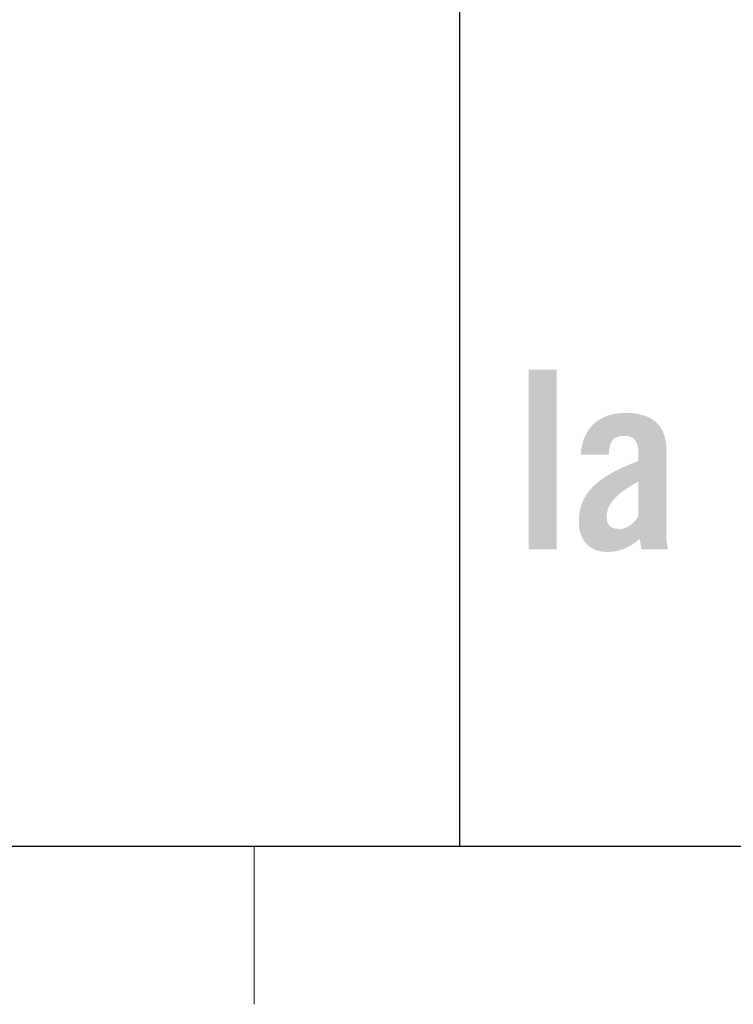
# Model space of a CAD drawing. Header units: millimetres. Extents: x 1 to 419, y 2 to 295.
# Tile 39 of 60: x 203 to 225, y 2 to 34. Entities that reach past the tile are written whole.
import ezdxf

# ---------------------------------------------------------------- set-up
doc = ezdxf.new("R2010")
doc.units = ezdxf.units.MM
doc.styles.add('SLDTEXTSTYLE0', font='TXT', dxfattribs={"width": 0.605})

# ---------------------------------------------------------------- blocks, each defined once
blk = doc.blocks.new('SW_NOTE_0_4')
at = {"color": 0, "linetype": 'Continuous', "lineweight": 0, "char_height": 1, "attachment_point": 2, "style": 'SLDTEXTSTYLE0'}
for s, insert in [('La Marzocco Srl - Via La Torre 14/H 50038 Scarperia e', (16.469, 1.289)), ('San Piero, Firenze, Italy - Tel. +39 05584919', (16.531, -0.003)), ('www.lamarzocco.com', (16.588, -1.294))]:
    blk.add_mtext(s, dxfattribs=dict(at, insert=insert))

msp = doc.modelspace()

# ---------------------------------------------------------------- hatches: boundary and pattern name
at = {"linetype": 'Continuous'}
msp.add_hatch(color=7, dxfattribs=at).paths.add_polyline_path([(218.6972, 16.9027), (219.5804, 16.9027), (219.5804, 22.5965), (218.6972, 22.5965)], flags=0)
h = msp.add_hatch(color=7, dxfattribs=at)
edge = h.paths.add_edge_path(flags=0)
edge.add_spline(control_points=[(221.2285, 19.8994), (221.2443, 20.2622), (221.331, 20.4987), (221.7332, 20.4987), (222.025, 20.4987), (222.1669, 20.3095), (222.1669, 19.9546)], knot_values=[10, 10, 10, 10, 11, 11, 11, 12, 12, 12, 12], weights=[1, 1, 1, 1, 1, 1, 1], degree=3, periodic=0)
edge.add_line((222.1669, 19.9546), (222.1669, 19.7023))
edge.add_spline(control_points=[(222.1669, 19.7023), (220.8973, 19.2212), (220.2822, 18.7086), (220.2822, 17.778), (220.2822, 17.2339), (220.5818, 16.8238), (221.1811, 16.8238), (221.607, 16.8238), (221.883, 16.9657), (222.2142, 17.2339)], knot_values=[6, 6, 6, 6, 7, 7, 7, 8, 8, 8, 9, 9, 9, 9], weights=[1, 1, 1, 1, 1, 1, 1, 1, 1, 1], degree=3, periodic=0)
edge.add_spline(control_points=[(222.2142, 17.2339), (222.2221, 17.1313), (222.2537, 17.021), (222.2616, 16.9027)], knot_values=[5, 5, 5, 5, 6, 6, 6, 6], weights=[1, 1, 1, 1], degree=3, periodic=0)
edge.add_line((222.2616, 16.9027), (223.1054, 16.9027))
edge.add_spline(control_points=[(223.1054, 16.9027), (223.0817, 17.0446), (223.0502, 17.2181), (223.0502, 17.3521)], knot_values=[3, 3, 3, 3, 4, 4, 4, 4], weights=[1, 1, 1, 1], degree=3, periodic=0)
edge.add_line((223.0502, 17.3521), (223.0502, 20.0729))
edge.add_spline(control_points=[(223.0502, 20.0729), (223.0502, 20.8457), (222.5849, 21.2243), (221.7647, 21.2243), (220.9367, 21.2243), (220.3925, 20.759), (220.3452, 19.8994)], knot_values=[0, 0, 0, 0, 1, 1, 1, 2, 2, 2, 2], weights=[1, 1, 1, 1, 1, 1, 1], degree=3, periodic=0)
edge.add_line((220.3452, 19.8994), (221.2285, 19.8994))
edge = h.paths.add_edge_path(flags=0)
edge.add_spline(control_points=[(222.1669, 17.9437), (222.0171, 17.7307), (221.8199, 17.5493), (221.5755, 17.5493), (221.3073, 17.5493), (221.1654, 17.6597), (221.1654, 17.9357), (221.1654, 18.3064), (221.3625, 18.5982), (222.1669, 19.0556)], knot_values=[0, 0, 0, 0, 1, 1, 1, 2, 2, 2, 3, 3, 3, 3], weights=[1, 1, 1, 1, 1, 1, 1, 1, 1, 1], degree=3, periodic=0)
edge.add_line((222.1669, 19.0556), (222.1669, 17.9437))

# ---------------------------------------------------------------- linework, layer by layer
at = {"color": 7, "linetype": 'Continuous', "lineweight": 25}
for p, q in [((216.5, 55.4), (216.5, 7.501)), ((413.5, 7.5), (6.5, 7.5))]:
    msp.add_line(p, q, dxfattribs=at)
at = {"color": 7, "linetype": 'Continuous', "lineweight": 18}
msp.add_line((210, 2.499), (210, 7.501), dxfattribs=at)

# ---------------------------------------------------------------- block references
at = {"color": 7, "linetype": 'Continuous', "lineweight": 0}
msp.add_blockref('SW_NOTE_0_4', (219.2014, 10.8583), dxfattribs=at)

doc.saveas('drawing.dxf')
